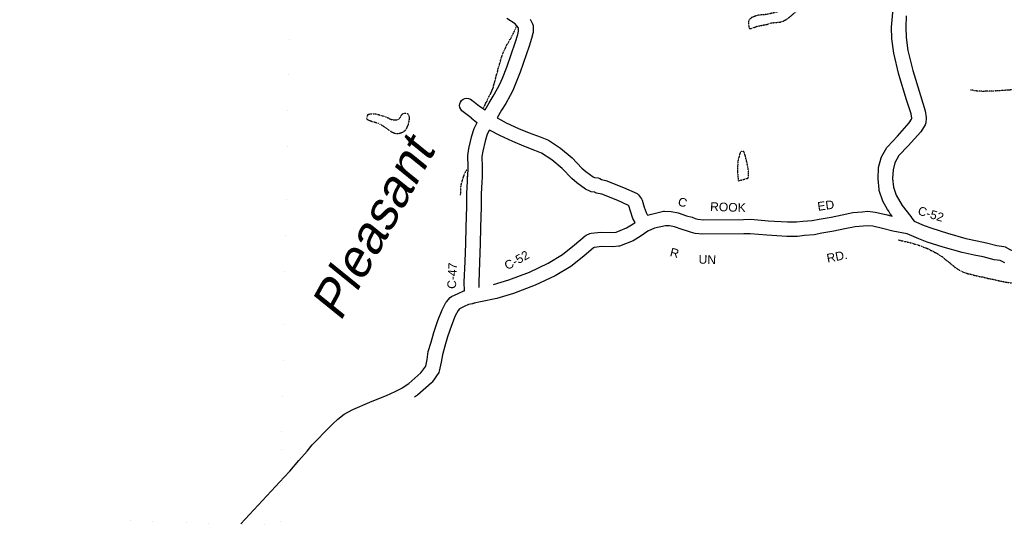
# Model space of a CAD drawing. Header units: feet. Extents: x -1605449 to -1594075, y -1717250 to -1708479.
# Tile 2 of 97: x -1603948 to -1602812, y -1715302 to -1714718. Entities that reach past the tile are written whole.
import ezdxf
from ezdxf.enums import TextEntityAlignment as Align

# ---------------------------------------------------------------- set-up
doc = ezdxf.new("R2010")
doc.units = ezdxf.units.FT
doc.header["$MEASUREMENT"] = 0
doc.linetypes.add('stream', pattern=[1.4, 0.7, -0.1, 0.1, -0.1, 0.1, -0.1, 0.1, -0.1])
for name, color, linetype in [('COUNTY-LINE', 5, 'Continuous'), ('COUNTY-RD', 7, 'Continuous'), ('CR-TEXT', 7, 'Continuous'), ('TWP-RD', 6, 'Continuous'), ('WATER-TEXT', 1, 'Continuous'), ('WATERWAY', 14, 'stream')]:
    doc.layers.add(name, color=color, linetype=linetype)
doc.styles.add('ARIAL', font='arial.ttf')

msp = doc.modelspace()

# ---------------------------------------------------------------- linework, layer by layer
at = {"layer": 'COUNTY-LINE', "const_width": 0.00333, "flags": 128}
msp.add_lwpolyline([(-1604157.9, -1715289.7), (-1603827.8, -1715296.3), (-1603666.5, -1715301.1), (-1603647.7, -1715301.7), (-1603632.3, -1714476.8), (-1603624.7, -1714071.2), (-1603622.6, -1713975.7), (-1603622.6, -1713975.7), (-1603616.6, -1713696), (-1603614.6, -1713596.7), (-1603606.4, -1713300.8), (-1603606.4, -1713300.8), (-1603600.4, -1713070), (-1603588.3, -1712629.7), (-1603581.3, -1712331.7), (-1603573.3, -1711971.7), (-1603573.3, -1711971.7), (-1603568.9, -1711748), (-1603585.9, -1711747.3), (-1603576.3, -1711399.8)], dxfattribs=at)
at = {"layer": 'COUNTY-RD'}
for points in [[(-1603410.8, -1714822), (-1603410.8, -1714822), (-1603406.3, -1714813.9), (-1603401.7, -1714806.4), (-1603396.9, -1714797.4), (-1603394.1, -1714792.3), (-1603391.1, -1714785.6), (-1603386, -1714772.8), (-1603375.8, -1714743.5), (-1603373.3, -1714734.9), (-1603372.3, -1714731.3), (-1603372.4, -1714727.9), (-1603372.9, -1714726.8), (-1603376.4, -1714722.7), (-1603385.8, -1714716.6)], [(-1603358.9, -1714717.5), (-1603356.2, -1714722.9), (-1603355.7, -1714724.8), (-1603355.7, -1714732.8), (-1603355.8, -1714734), (-1603357.3, -1714739.5), (-1603360, -1714748.6), (-1603370.4, -1714778.6), (-1603375.8, -1714792), (-1603379.1, -1714799.7), (-1603382.2, -1714805.3), (-1603387.2, -1714814.7), (-1603391.9, -1714822.3), (-1603397, -1714831.3)], [(-1603420.4, -1714836.8), (-1603420.9, -1714837.8), (-1603424, -1714843.8), (-1603427.3, -1714853.7), (-1603430, -1714866.6), (-1603431.4, -1714874.6), (-1603431.1, -1714888.1), (-1603431.3, -1714899.2)], [(-1603406, -1714845.3), (-1603406.3, -1714845.8), (-1603408.5, -1714850.2), (-1603411.1, -1714858), (-1603413.6, -1714869.8), (-1603414.7, -1714875.9), (-1603414.5, -1714888.1), (-1603414.6, -1714899.4)], [(-1603692.9, -1715299.8), (-1603643.1, -1715246), (-1603636.5, -1715239), (-1603626.2, -1715226.8), (-1603616.6, -1715215.9), (-1603610.8, -1715208.8), (-1603604.5, -1715202.7), (-1603596.6, -1715194.2), (-1603587, -1715184.5), (-1603580.9, -1715179.2), (-1603573.8, -1715173.3), (-1603563.9, -1715168), (-1603544.1, -1715159.6), (-1603535.8, -1715156.1), (-1603524.8, -1715151.8), (-1603514.9, -1715147.2), (-1603507.3, -1715143.3), (-1603507.3, -1715143.2), (-1603506.8, -1715143), (-1603498.9, -1715138), (-1603485.1, -1715125.7), (-1603479.6, -1715117.9), (-1603478, -1715110.3), (-1603476.6, -1715101.1), (-1603473.4, -1715090.3), (-1603470.4, -1715079.2), (-1603465.5, -1715065.2), (-1603460.7, -1715052.9), (-1603456.3, -1715044.5), (-1603455.7, -1715043.6), (-1603451.2, -1715038.6), (-1603449.9, -1715037.7), (-1603442.2, -1715033.9), (-1603435.5, -1715030.9), (-1603434.9, -1715030.8), (-1603435, -1715021), (-1603434.2, -1714997.1), (-1603433.3, -1714976.2), (-1603433, -1714957.6), (-1603432.1, -1714933.7), (-1603432.1, -1714918.3), (-1603431.3, -1714904.9), (-1603431.3, -1714898.6)], [(-1603414.6, -1714899.4), (-1603414.7, -1714905.4), (-1603415.4, -1714918.8), (-1603415.5, -1714934), (-1603416.3, -1714958), (-1603416.7, -1714976.7), (-1603417.5, -1714997.7), (-1603418.3, -1715021.2), (-1603418.3, -1715027.1)], [(-1603223.1, -1714943.8), (-1603220.4, -1714942.7), (-1603205, -1714939.1), (-1603203.8, -1714939), (-1603196.1, -1714939.4), (-1603188, -1714941), (-1603178.6, -1714944.2), (-1603172.1, -1714946.1), (-1603168.6, -1714947.4), (-1603165.6, -1714948.3), (-1603158.9, -1714948.9), (-1603112.7, -1714948.5), (-1603104.2, -1714948.4), (-1603084.4, -1714950.3), (-1603062, -1714951.5), (-1603051.6, -1714951.5), (-1603044.1, -1714950.4), (-1603033.3, -1714949.6), (-1603025.3, -1714948.1), (-1603011.4, -1714945.8), (-1602999, -1714943.2), (-1602986.4, -1714940.6), (-1602975.9, -1714939.6), (-1602969.3, -1714939), (-1602960.6, -1714940), (-1602948.4, -1714942.9), (-1602941.1, -1714944.7)], [(-1602811.2, -1714998.8), (-1602816.4, -1714995.9), (-1602823.5, -1714995.1), (-1602835.9, -1714991.8), (-1602846.4, -1714989.7), (-1602860.1, -1714986.9), (-1602882.2, -1714980.4), (-1602900.7, -1714974.6), (-1602910.3, -1714971), (-1602923.8, -1714965.2), (-1602940.3, -1714962.2), (-1602952.4, -1714959.1), (-1602963.5, -1714956.5), (-1602969.6, -1714955.8), (-1602974.4, -1714956.2), (-1602983.9, -1714957.1), (-1602995.7, -1714959.5), (-1603008.4, -1714962.2), (-1603022.3, -1714964.5), (-1603031, -1714966.2), (-1603042.3, -1714967), (-1603050.5, -1714968.2), (-1603062.5, -1714968.2), (-1603085.6, -1714966.9), (-1603104.9, -1714965), (-1603112.5, -1714965.2), (-1603159.5, -1714965.5), (-1603168.6, -1714964.7), (-1603173.9, -1714963.2), (-1603177.4, -1714961.9), (-1603183.6, -1714960.1), (-1603192.2, -1714957.2), (-1603198.2, -1714956), (-1603202.9, -1714955.8), (-1603215.3, -1714958.6), (-1603223.3, -1714961.9), (-1603230.8, -1714967.6), (-1603240.2, -1714973.1), (-1603249, -1714976.9), (-1603255.7, -1714979.3), (-1603256.7, -1714979.5), (-1603264.1, -1714980.3), (-1603276.3, -1714979.9), (-1603285, -1714980.8), (-1603286, -1714981.3), (-1603297.1, -1714990.8), (-1603312.2, -1715002.8), (-1603330.3, -1715013.8), (-1603353.1, -1715024.6), (-1603378.4, -1715034.1), (-1603397.3, -1715039.8), (-1603416.5, -1715043.8), (-1603423.8, -1715045.4), (-1603423.8, -1715045.4), (-1603424.1, -1715045.5), (-1603424.5, -1715045.6), (-1603425.1, -1715045.7), (-1603425.6, -1715045.8), (-1603425.7, -1715045.8), (-1603430.3, -1715046.8), (-1603435.2, -1715049), (-1603440.4, -1715051.6), (-1603442.3, -1715053.6), (-1603445.5, -1715059.8), (-1603449.9, -1715071), (-1603454.5, -1715084.1), (-1603457.4, -1715094.8), (-1603460.3, -1715104.7), (-1603461.6, -1715113.3), (-1603463.9, -1715123.9), (-1603464.6, -1715125.4), (-1603472.3, -1715136.4), (-1603472.9, -1715137.1), (-1603488.9, -1715151.4), (-1603492.5, -1715153.7)], [(-1603401.4, -1715023.6), (-1603383.7, -1715018.3), (-1603359.6, -1715009.3), (-1603338.2, -1714999.1), (-1603321.8, -1714989.2), (-1603307.7, -1714977.9), (-1603295.5, -1714967.5), (-1603294.4, -1714966.8), (-1603290, -1714964.8), (-1603288.7, -1714964.5), (-1603276.9, -1714963.2), (-1603264.7, -1714963.6), (-1603259.9, -1714963.1), (-1603255.1, -1714961.4), (-1603247.8, -1714958.2), (-1603240.1, -1714953.7), (-1603237.8, -1714952), (-1603237.8, -1714952), (-1603237.8, -1714952)], [(-1602915.7, -1714950.5), (-1602904.1, -1714955.6), (-1602895.3, -1714958.8), (-1602877.3, -1714964.5), (-1602856.1, -1714970.7), (-1602843.1, -1714973.4), (-1602832.1, -1714975.6), (-1602820.4, -1714978.7), (-1602812.1, -1714979.7), (-1602810.5, -1714980.1), (-1602804.3, -1714983.6), (-1602794.9, -1714987.1), (-1602789.4, -1714988.9), (-1602780.8, -1714990.2)]]:
    msp.add_lwpolyline(points, dxfattribs=at)
at = {"layer": 'TWP-RD'}
for points in [[(-1602941.9, -1714726.6), (-1602938.7, -1714691.9)], [(-1602924.9, -1714713.6), (-1602925.2, -1714726.5), (-1602924.8, -1714738.6), (-1602922.9, -1714753.6), (-1602917.1, -1714776.7), (-1602908.4, -1714805.6), (-1602902.9, -1714823), (-1602901.8, -1714830.9), (-1602901.8, -1714831.8), (-1602902.2, -1714837), (-1602902.5, -1714838.3), (-1602903, -1714839.5), (-1602908, -1714847.3), (-1602922.8, -1714863.6), (-1602933.4, -1714874.9), (-1602938, -1714883.1), (-1602940.1, -1714891.2), (-1602940.6, -1714901.2), (-1602939.7, -1714911.2), (-1602936.5, -1714920.6), (-1602929.6, -1714932.4), (-1602919.5, -1714945.2), (-1602918.3, -1714946.9)], [(-1602946.3, -1714936.9), (-1602951.7, -1714927.6), (-1602956, -1714915.1), (-1602956.2, -1714914.1), (-1602957.3, -1714901.5), (-1602956.7, -1714888.7), (-1602953.8, -1714877.4), (-1602953.4, -1714876.3), (-1602947.1, -1714865.4), (-1602946.5, -1714864.6), (-1602935, -1714852.3), (-1602921.3, -1714837.2), (-1602918.6, -1714832.9), (-1602918.5, -1714831.8), (-1602919.2, -1714826.8), (-1602924.4, -1714810.5), (-1602933.2, -1714781.1), (-1602939.3, -1714756.7), (-1602941.4, -1714739.9), (-1602941.9, -1714726.6)], [(-1603427.2, -1714831.3), (-1603437.8, -1714823.1), (-1603439.2, -1714821.4), (-1603440.1, -1714819.4), (-1603440.4, -1714817.2), (-1603440.2, -1714815), (-1603439.4, -1714813), (-1603438.1, -1714811.2), (-1603436.4, -1714809.8), (-1603434.4, -1714808.9), (-1603432.2, -1714808.6), (-1603430, -1714808.8), (-1603428, -1714809.6), (-1603423.3, -1714813.1), (-1603417.5, -1714817.8), (-1603410.8, -1714822)], [(-1603427.2, -1714831.3), (-1603420.4, -1714836.8)], [(-1603397, -1714831.3), (-1603393, -1714833.4)], [(-1603393, -1714833.4), (-1603386.6, -1714836.9), (-1603372.3, -1714843.4), (-1603360.2, -1714848.4), (-1603347.3, -1714853.3), (-1603338, -1714857.2), (-1603324.1, -1714866.2), (-1603310.5, -1714877.4), (-1603299.5, -1714889.2), (-1603294.7, -1714893.1), (-1603286.2, -1714899.4), (-1603284.6, -1714900.2), (-1603280.4, -1714900.7), (-1603278.7, -1714901.2), (-1603276.7, -1714902.4), (-1603271.5, -1714903.6), (-1603251.1, -1714911.5), (-1603235.4, -1714918.7), (-1603233.8, -1714920.1), (-1603230.3, -1714924.8), (-1603229.6, -1714926.2), (-1603227.3, -1714934.2), (-1603225.2, -1714940.5), (-1603223.9, -1714942.7), (-1603223.1, -1714943.8)], [(-1603237.8, -1714952), (-1603240.6, -1714947.4), (-1603243.2, -1714939), (-1603245, -1714933), (-1603245.3, -1714932.5), (-1603257.7, -1714926.8), (-1603276.4, -1714919.5), (-1603282.3, -1714918.2), (-1603283.4, -1714917.7), (-1603284.8, -1714917), (-1603288.6, -1714916.6), (-1603290.1, -1714916.1), (-1603295.1, -1714913.6), (-1603305, -1714906.2), (-1603310.9, -1714901.4), (-1603321.9, -1714889.6), (-1603334, -1714879.7), (-1603345.8, -1714872), (-1603353.5, -1714868.8), (-1603366.3, -1714863.9), (-1603378.9, -1714858.7), (-1603394, -1714851.8), (-1603405.1, -1714845.8), (-1603406, -1714845.3)], [(-1602945.1, -1714938.9), (-1602946.3, -1714936.9)], [(-1602941.1, -1714944.8), (-1602943.4, -1714941.9), (-1602945.1, -1714938.9)], [(-1602918.3, -1714946.9), (-1602915.8, -1714950.4)]]:
    msp.add_lwpolyline(points, dxfattribs=at)
at = {"layer": 'WATERWAY', "ltscale": 0.5, "flags": 128}
for points in [[(-1603056, -1714690.2), (-1603056.1, -1714690.9), (-1603057.9, -1714694.8), (-1603058.8, -1714696), (-1603059.6, -1714697.8), (-1603060.4, -1714699), (-1603061.4, -1714700.2), (-1603062.5, -1714702.1), (-1603063.5, -1714703.1), (-1603064.5, -1714704), (-1603065.6, -1714705), (-1603066.9, -1714706.1), (-1603068.2, -1714706.8), (-1603069.5, -1714707.5), (-1603070.9, -1714708), (-1603072.4, -1714708.6), (-1603074.5, -1714709.3), (-1603075.7, -1714709.5), (-1603076.5, -1714709.7), (-1603077.5, -1714709.9), (-1603079, -1714710.4), (-1603080.5, -1714710.6), (-1603081.6, -1714711), (-1603082.8, -1714711.2), (-1603084.3, -1714711.6), (-1603085.6, -1714711.8), (-1603087, -1714712), (-1603088.1, -1714712.2), (-1603090, -1714712.2), (-1603091.5, -1714712.4), (-1603092.8, -1714712.5), (-1603094.1, -1714712.7), (-1603095, -1714712.7), (-1603095.8, -1714712.9), (-1603096.6, -1714713.1), (-1603097.5, -1714713.3), (-1603098.6, -1714713.6), (-1603099.9, -1714714.2), (-1603100.9, -1714714.5), (-1603101.8, -1714714.9), (-1603103.1, -1714715.4), (-1603104.4, -1714716.5), (-1603105.2, -1714717), (-1603106, -1714718), (-1603106.7, -1714719), (-1603106.8, -1714720), (-1603106.9, -1714721.7), (-1603106.9, -1714722.9), (-1603106.8, -1714723.9), (-1603106.7, -1714724.7), (-1603106.6, -1714725.7), (-1603106.4, -1714726.7), (-1603106.2, -1714727.7), (-1603105.1, -1714728.2), (-1603103.6, -1714728), (-1603102.4, -1714727.4), (-1603101.2, -1714727.2), (-1603099.9, -1714726.7), (-1603098.1, -1714726.1), (-1603096.3, -1714725.4), (-1603093.4, -1714724.8), (-1603091.6, -1714724.5), (-1603090.5, -1714724.3), (-1603088.6, -1714723.9), (-1603087.5, -1714723.7), (-1603086.1, -1714723.5), (-1603084.8, -1714723.1), (-1603083.1, -1714722.6), (-1603081.3, -1714721.8), (-1603079.5, -1714721.5), (-1603078.2, -1714721.4), (-1603077.3, -1714721.2), (-1603076.3, -1714721.2), (-1603075.2, -1714721), (-1603074.3, -1714721), (-1603073.3, -1714720.9), (-1603072, -1714720.9), (-1603070.7, -1714720.7), (-1603069.3, -1714720.5), (-1603068, -1714720.1), (-1603066.7, -1714719.6), (-1603065.4, -1714718.7), (-1603063.2, -1714717.8), (-1603061.8, -1714716.6), (-1603056.8, -1714712.8), (-1603055.5, -1714711.6), (-1603054.2, -1714710.4), (-1603053.3, -1714709.5), (-1603052, -1714708.5), (-1603050.8, -1714707.5), (-1603049.8, -1714706.3), (-1603048.2, -1714704.6), (-1603047.3, -1714703.4), (-1603046.5, -1714702.2), (-1603045.7, -1714701.1), (-1603044.8, -1714700.1), (-1603044, -1714698.9), (-1603043.1, -1714697.7), (-1603042.3, -1714696.7), (-1603041.6, -1714695.8), (-1603041, -1714694.8), (-1603041, -1714694.8), (-1603040.5, -1714694), (-1603040.4, -1714692.8), (-1603039.9, -1714691.5), (-1603039.9, -1714691.5), (-1603056, -1714690.2)], [(-1603413.5, -1714821.2), (-1603413.3, -1714820.9), (-1603412.5, -1714818.8), (-1603411.6, -1714817.3), (-1603410.8, -1714815.5), (-1603410, -1714813.6), (-1603409, -1714812.2), (-1603408.4, -1714810.5), (-1603407.3, -1714808), (-1603406.1, -1714805.8), (-1603404.9, -1714804.1), (-1603402.6, -1714798.7), (-1603401.5, -1714796), (-1603401.2, -1714794.3), (-1603400.6, -1714792.4), (-1603400.1, -1714790.6), (-1603399.7, -1714788.9), (-1603399.2, -1714787.4), (-1603398.9, -1714786.4), (-1603398.5, -1714784), (-1603397.7, -1714781.3), (-1603397, -1714779.3), (-1603396.5, -1714777.6), (-1603396.1, -1714774.8), (-1603395.2, -1714771.9), (-1603394.4, -1714769.5), (-1603393.9, -1714768), (-1603393.5, -1714766.3), (-1603393, -1714764.2), (-1603392.3, -1714762), (-1603391.8, -1714760.8), (-1603391.2, -1714758.8), (-1603390.6, -1714757.2), (-1603390.1, -1714756.4), (-1603389.3, -1714754), (-1603388.5, -1714753.2), (-1603387.9, -1714751.3), (-1603387.3, -1714750.5), (-1603387, -1714749.3), (-1603386, -1714747.3), (-1603385.2, -1714745.9), (-1603384.2, -1714744.9), (-1603382.7, -1714741.3), (-1603381.7, -1714740.1), (-1603380.9, -1714739.1), (-1603380.3, -1714737.4), (-1603379.2, -1714735), (-1603378.1, -1714733.3), (-1603377.4, -1714731.5), (-1603376.5, -1714729.8), (-1603375.9, -1714728.4), (-1603375.2, -1714726.4), (-1603375.1, -1714726)], [(-1602611.5, -1714864.1), (-1602622.9, -1714856.8), (-1602623.6, -1714855.7), (-1602624.8, -1714855.4), (-1602625.5, -1714854.6), (-1602626.7, -1714853.6), (-1602627.7, -1714853.1), (-1602628.9, -1714852), (-1602630.8, -1714851), (-1602632.3, -1714850.2), (-1602634, -1714849.6), (-1602635.2, -1714849.5), (-1602635.8, -1714848.5), (-1602639.6, -1714846.1), (-1602640.8, -1714845.4), (-1602642.3, -1714844.8), (-1602644.4, -1714843.4), (-1602646.6, -1714842.4), (-1602648.8, -1714841), (-1602651.3, -1714839.4), (-1602653.2, -1714838.3), (-1602654.2, -1714836.6), (-1602655.3, -1714836.2), (-1602656.1, -1714835.2), (-1602657.7, -1714834.2), (-1602659.2, -1714833.4), (-1602661.6, -1714832.3), (-1602663.1, -1714831.5), (-1602664.8, -1714830.7), (-1602666.3, -1714830.1), (-1602667.5, -1714829.6), (-1602668.5, -1714829.2), (-1602669.4, -1714828.7), (-1602670.2, -1714827.9), (-1602671.6, -1714827.1), (-1602672.9, -1714826.1), (-1602675.1, -1714824.8), (-1602677.7, -1714824.2), (-1602678.9, -1714823.9), (-1602679.9, -1714823.3), (-1602681.1, -1714822.7), (-1602682.8, -1714822), (-1602684.4, -1714821.6), (-1602685.3, -1714821.3), (-1602686.3, -1714821), (-1602687.1, -1714820.5), (-1602688.3, -1714820), (-1602690.4, -1714819.1), (-1602692.9, -1714818.5), (-1602695.9, -1714817.7), (-1602697.9, -1714817.1), (-1602701.2, -1714814.7), (-1602702.2, -1714813.2), (-1602703.6, -1714811.4), (-1602705, -1714810.4), (-1602705.8, -1714809.5), (-1602706.7, -1714808.7), (-1602707.2, -1714807.8), (-1602708.3, -1714806.7), (-1602709.6, -1714805.6), (-1602711, -1714804.4), (-1602712.6, -1714803.1), (-1602714.4, -1714802), (-1602715.3, -1714801), (-1602716.2, -1714799.9), (-1602717.4, -1714798.7), (-1602718.4, -1714797.8), (-1602719.8, -1714796.6), (-1602721.5, -1714795.5), (-1602722.8, -1714794.7), (-1602724.2, -1714793.8), (-1602725.6, -1714792.5), (-1602727.4, -1714791.3), (-1602729.1, -1714789.9), (-1602731.2, -1714789.1), (-1602732.5, -1714788.1), (-1602733.9, -1714787.5), (-1602734.7, -1714787), (-1602735.8, -1714786.6), (-1602736.9, -1714786.2), (-1602738.1, -1714785.8), (-1602740.1, -1714785.5), (-1602741.7, -1714785.2), (-1602743.2, -1714784.9), (-1602745.2, -1714784.6), (-1602747.4, -1714784.4), (-1602748.7, -1714784.2), (-1602749.7, -1714784.1), (-1602750.5, -1714783.9), (-1602751.4, -1714783.8), (-1602752.6, -1714784), (-1602753.4, -1714784), (-1602754.4, -1714784.1), (-1602755.6, -1714784.4), (-1602756.4, -1714784.6), (-1602757.7, -1714785.1), (-1602759.4, -1714785.9), (-1602762.8, -1714786.6), (-1602762.8, -1714786.6), (-1602770.6, -1714788.5), (-1602772.3, -1714789.1), (-1602773.8, -1714789.3), (-1602775, -1714789.8), (-1602777.4, -1714790.7), (-1602781.6, -1714791.5), (-1602785.6, -1714792.1), (-1602788.6, -1714792.7), (-1602791.1, -1714793.1), (-1602792.1, -1714793.8), (-1602793.2, -1714794.5), (-1602794, -1714795), (-1602795, -1714795.7), (-1602795.8, -1714796.1), (-1602796.8, -1714796.8), (-1602798.1, -1714797.5), (-1602799.6, -1714798), (-1602801.4, -1714798.6), (-1602805.3, -1714799.2), (-1602809.1, -1714799.4), (-1602813.3, -1714799.7), (-1602817, -1714800), (-1602819.6, -1714800.1), (-1602821.5, -1714800.3), (-1602822.8, -1714800.1), (-1602824.6, -1714800.4), (-1602827.1, -1714800.4), (-1602831, -1714800.5), (-1602835.5, -1714800.7), (-1602840.8, -1714800.5), (-1602842.9, -1714800.4), (-1602844, -1714800.2), (-1602844.9, -1714800.1), (-1602846.2, -1714799.8), (-1602847.9, -1714799.3), (-1602849.9, -1714799.2), (-1602850.7, -1714799.2), (-1602850.1, -1714798.9), (-1602850.4, -1714799.1)], [(-1603546.3, -1714827.5), (-1603545.7, -1714827.2), (-1603544.7, -1714827), (-1603543.2, -1714826.6), (-1603541.7, -1714826.6), (-1603539.4, -1714826.5), (-1603537.7, -1714826.6), (-1603536.2, -1714826.9), (-1603535, -1714827.2), (-1603533.8, -1714827.5), (-1603532.6, -1714828), (-1603531.4, -1714828.3), (-1603529.9, -1714828.8), (-1603528.6, -1714829.1), (-1603527.2, -1714829.5), (-1603526, -1714830), (-1603524.9, -1714830.5), (-1603523.7, -1714830.9), (-1603522.8, -1714831.2), (-1603521.8, -1714831.9), (-1603520.6, -1714832.7), (-1603519.6, -1714833), (-1603518.8, -1714833.3), (-1603517.8, -1714833.4), (-1603516.6, -1714833.6), (-1603515.4, -1714833.7), (-1603513.9, -1714833.7), (-1603512.6, -1714833.5), (-1603511.4, -1714833.1), (-1603510.3, -1714832.6), (-1603509.3, -1714831.2), (-1603508.3, -1714829.7), (-1603507.7, -1714828.5), (-1603507.2, -1714827.6), (-1603506.2, -1714826.8), (-1603505.3, -1714826.2), (-1603504.1, -1714825.9), (-1603502.4, -1714825.7), (-1603501.6, -1714825.8), (-1603499.7, -1714827.1), (-1603499.2, -1714828.6), (-1603498.8, -1714829.4), (-1603498.8, -1714830.9), (-1603498.7, -1714832.4), (-1603499, -1714834.3), (-1603499.3, -1714836.1), (-1603499.7, -1714837.8), (-1603500, -1714839.6), (-1603500.5, -1714840.5), (-1603501.1, -1714841.7), (-1603501.6, -1714843), (-1603502.6, -1714844.7), (-1603503.7, -1714846.3), (-1603504.7, -1714846.9), (-1603505.6, -1714847.6), (-1603507, -1714848.5), (-1603508.6, -1714848.9), (-1603509.8, -1714849.4), (-1603510.9, -1714849.6), (-1603511.8, -1714849.8), (-1603513.1, -1714849.9), (-1603513.9, -1714849.7), (-1603515, -1714849.4), (-1603516.1, -1714849.1), (-1603517.3, -1714848.5), (-1603518.5, -1714848), (-1603519.4, -1714847.2), (-1603520.7, -1714846.4), (-1603521.9, -1714845.8), (-1603523.1, -1714844.9), (-1603524.5, -1714843.8), (-1603525.9, -1714842.7), (-1603527.6, -1714841.6), (-1603528.9, -1714840.8), (-1603530.3, -1714839.8), (-1603531.5, -1714839.2), (-1603533, -1714838.4), (-1603534.5, -1714837.7), (-1603536.5, -1714837.1), (-1603537.7, -1714836.8), (-1603539.2, -1714836.2), (-1603540.6, -1714835.9), (-1603541.9, -1714835.6), (-1603545.5, -1714834.2), (-1603546.5, -1714833.6), (-1603547.5, -1714832.4), (-1603547.7, -1714831.3), (-1603547.7, -1714831.1), (-1603546.3, -1714827.5)], [(-1603118.7, -1714904), (-1603107.2, -1714900.9), (-1603106.9, -1714895.1), (-1603107.3, -1714891), (-1603108.5, -1714883.7), (-1603109.7, -1714879.5), (-1603110.4, -1714875.9), (-1603111.1, -1714873.9), (-1603111.5, -1714872), (-1603112.3, -1714870.2), (-1603114, -1714869.7), (-1603115.6, -1714870.4), (-1603116.8, -1714872.1), (-1603118.7, -1714879), (-1603119.1, -1714880.6), (-1603119.5, -1714887), (-1603119.5, -1714889), (-1603119.5, -1714890.7), (-1603119.6, -1714892.7), (-1603119.6, -1714894.8), (-1603119.2, -1714898.5), (-1603118.7, -1714904)], [(-1603439.5, -1714920.6), (-1603439.5, -1714920.4), (-1603439.2, -1714918.5), (-1603439.1, -1714917.7), (-1603439.1, -1714916.8), (-1603439, -1714915.3), (-1603439, -1714914.3), (-1603439.1, -1714913.3), (-1603439.1, -1714912.3), (-1603438.8, -1714910.2), (-1603438.8, -1714909.2), (-1603438.4, -1714907.8), (-1603438.1, -1714906.8), (-1603437.8, -1714905.8), (-1603437.5, -1714904.8), (-1603437.2, -1714903.6), (-1603437, -1714902.8), (-1603436.6, -1714901.2), (-1603436.3, -1714900.2), (-1603436, -1714899.2), (-1603435.3, -1714897.7), (-1603434.9, -1714896.3), (-1603434.6, -1714895.2), (-1603433.9, -1714894), (-1603433, -1714892.9), (-1603432.2, -1714891)], [(-1602933.9, -1714972.2), (-1602927.3, -1714973.8), (-1602923.3, -1714974.6), (-1602917.7, -1714976), (-1602915.4, -1714976.9), (-1602912.9, -1714977.5), (-1602910.7, -1714978.3), (-1602908.7, -1714978.8), (-1602906.8, -1714979.6), (-1602904.8, -1714980.6), (-1602902.6, -1714981.2), (-1602899.3, -1714982.6), (-1602896.6, -1714984.2), (-1602894.1, -1714985), (-1602892.1, -1714986.5), (-1602890.2, -1714987.1), (-1602885.5, -1714990.4), (-1602883.5, -1714991.4), (-1602879.3, -1714995.1), (-1602875.6, -1714997.9), (-1602873.2, -1714999.9), (-1602870.9, -1715001.7), (-1602868.4, -1715004), (-1602865.8, -1715005.5), (-1602863.5, -1715007.1), (-1602859.5, -1715009.1), (-1602857.6, -1715009.9), (-1602853.6, -1715011.2), (-1602851.6, -1715011.5), (-1602845.2, -1715013.3), (-1602843.5, -1715013.6), (-1602841.2, -1715014.3), (-1602837, -1715014.9), (-1602830, -1715016.7), (-1602825.3, -1715017.5), (-1602816.6, -1715019.6), (-1602816.6, -1715019.6), (-1602810.1, -1715020.8), (-1602805.7, -1715021.5), (-1602799.2, -1715022.9), (-1602796.9, -1715023.6), (-1602792.5, -1715025), (-1602790.8, -1715025.8), (-1602789, -1715026.5), (-1602785.1, -1715029), (-1602783.3, -1715029.8), (-1602779.1, -1715032.4), (-1602776.7, -1715034.2), (-1602774.9, -1715035.4), (-1602772.8, -1715037), (-1602767, -1715041.2), (-1602762.9, -1715044.3), (-1602759.4, -1715046.1), (-1602757.6, -1715046.8), (-1602755.2, -1715048.1), (-1602753, -1715048.7), (-1602750.7, -1715049.7), (-1602748.2, -1715050.5), (-1602746.1, -1715051.3), (-1602740.8, -1715053.5), (-1602738.9, -1715053.9), (-1602737.3, -1715054.6), (-1602734.8, -1715055.2), (-1602732.6, -1715056.1), (-1602730.9, -1715056.9), (-1602730.6, -1715057)]]:
    msp.add_lwpolyline(points, dxfattribs=at)

# ---------------------------------------------------------------- texts
at = {"layer": 'CR-TEXT', "style": 'ARIAL'}
for s, rotation, p in [('C', 343, (-1603190.2, -1714934.9)), ('ROOK', 358, (-1603151.5, -1714941.6)), ('ED', 8, (-1603026.2, -1714941.6)), ('C-52', 343, (-1602913.2, -1714945.5)), ('R', 346, (-1603199.1, -1714993.7)), ('C-52', 29, (-1603383.9, -1715009.9)), ('UN', 358, (-1603164.8, -1715002.5)), ('RD.', 11, (-1603015.1, -1715001.4)), ('C-47', 87, (-1603441.8, -1715029.1))]:
    msp.add_text(s, height=10, rotation=rotation, dxfattribs=at).set_placement(p, align=Align.BOTTOM_LEFT)
at = {"layer": 'WATER-TEXT', "style": 'ARIAL', "oblique": 10}
msp.add_text('Pleasant', height=41.67, rotation=61, dxfattribs=at).set_placement((-1603512.2, -1714974.6), align=Align.BOTTOM_CENTER)

doc.saveas('drawing.dxf')
